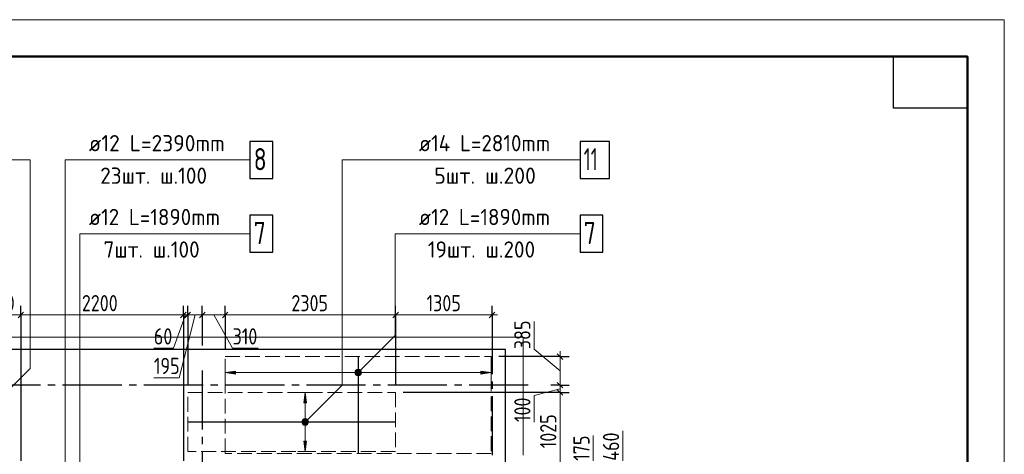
# Model space of a CAD drawing. Header units: millimetres. Extents: x 0 to 43617, y 0 to 29700.
# Tile 16 of 16: x 28680 to 42000, y 23812 to 29700. Entities that reach past the tile are written whole.
import ezdxf

# ---------------------------------------------------------------- set-up
doc = ezdxf.new("R2010")
doc.units = ezdxf.units.MM
doc.linetypes.add('______2', pattern=[270, 200, -70])
doc.linetypes.add('______5', pattern=[1100, 800, -100, 100, -100])
for name, color, linetype, lineweight in [('Standard', 7, 'Continuous', 25), ('ДОП Верх по Х', 7, 'Continuous', 25), ('ЖБ Перекрытие верхний уровень', 7, 'Continuous', 35), ('Оси', 40, '______5', 18), ('Позиционная метка номер позиции', 7, 'Continuous', 13), ('Примечания', 7, 'Continuous', 25)]:
    doc.layers.add(name, color=color, linetype=linetype, lineweight=lineweight)
doc.styles.add('GOST 2.304-81', font='txt')
doc.styles.add('ISOCPEUR', font='txt')

msp = doc.modelspace()

# ---------------------------------------------------------------- hatches: boundary and pattern name
at = {"layer": 'ДОП Верх по Х', "linetype": 'Continuous', "lineweight": 13, "transparency": 33554687}
for points in [[(31600, 24900), (31460, 24920), (31600, 24940)], [(32562, 23990), (32542, 23850), (32522, 23990)]]:
    msp.add_hatch(color=7, dxfattribs=at).paths.add_polyline_path(points, flags=16)
for points in [[(33228, 24901), (33228, 24939), (33222, 24920)], [(33228, 24939), (33241, 24888), (33241, 24952)], [(33228, 24939), (33228, 24901), (33241, 24888)], [(33241, 24952), (33260, 24882), (33260, 24958)], [(33241, 24952), (33241, 24888), (33260, 24882)], [(33260, 24958), (33260, 24882), (33279, 24888)], [(33260, 24958), (33279, 24888), (33279, 24952)], [(33279, 24952), (33279, 24888), (33292, 24901)], [(33279, 24952), (33292, 24901), (33292, 24939)], [(33292, 24939), (33292, 24901), (33297, 24920)], [(34920, 24900), (35060, 24920), (34920, 24940)], [(32562, 24510), (32542, 24650), (32522, 24510)], [(32505, 24250), (32580, 24250), (32575, 24269)], [(32505, 24250), (32575, 24269), (32510, 24269)], [(32510, 24231), (32580, 24250), (32505, 24250)], [(32510, 24269), (32575, 24269), (32561, 24282)], [(32510, 24269), (32561, 24282), (32524, 24282)], [(32510, 24231), (32575, 24231), (32580, 24250)], [(32524, 24282), (32561, 24282), (32542, 24287)], [(32524, 24218), (32575, 24231), (32510, 24231)], [(32524, 24218), (32561, 24218), (32575, 24231)], [(32561, 24218), (32524, 24218), (32542, 24212)]]:
    msp.add_hatch(color=7, dxfattribs=at).paths.add_polyline_path(points)
at = {"layer": 'Позиционная метка номер позиции', "linetype": 'Continuous', "lineweight": 13, "transparency": 33554687}
for points in [[(33217, 24931), (33292, 24888), (33228, 24952)], [(33217, 24909), (33271, 24877), (33217, 24931)], [(33217, 24931), (33271, 24877), (33292, 24888)], [(33228, 24952), (33303, 24909), (33249, 24963)], [(33228, 24952), (33292, 24888), (33303, 24909)], [(33249, 24963), (33303, 24909), (33303, 24931)], [(33249, 24963), (33303, 24931), (33271, 24963)], [(33271, 24963), (33303, 24931), (33292, 24952)], [(33249, 24877), (33217, 24909), (33228, 24888)], [(33217, 24909), (33249, 24877), (33271, 24877)], [(32499, 24261), (32574, 24218), (32511, 24282)], [(32499, 24239), (32554, 24207), (32499, 24261)], [(32499, 24261), (32554, 24207), (32574, 24218)], [(32511, 24282), (32586, 24239), (32531, 24293)], [(32511, 24282), (32574, 24218), (32586, 24239)], [(32531, 24293), (32586, 24239), (32586, 24261)], [(32531, 24293), (32586, 24261), (32554, 24293)], [(32554, 24293), (32586, 24261), (32574, 24282)], [(32531, 24207), (32499, 24239), (32511, 24218)], [(32499, 24239), (32531, 24207), (32554, 24207)]]:
    msp.add_hatch(color=7, dxfattribs=at).paths.add_polyline_path(points)

# ---------------------------------------------------------------- linework, layer by layer
at = {"layer": 'Standard', "color": 7, "linetype": 'Continuous', "lineweight": 25, "transparency": 33554687}
for p, q in [((28732, 25738), (28657, 25663)), ((30932, 25738), (30857, 25663)), ((30991, 25738), (30916, 25663)), ((31188, 25738), (31112, 25663)), ((31497, 25738), (31422, 25663)), ((33803, 25738), (33728, 25663)), ((35108, 25738), (35032, 25663)), ((36027, 25099), (35952, 25174)), ((36027, 24712), (35952, 24787)), ((36027, 24612), (35952, 24687))]:
    msp.add_line(p, q, dxfattribs=at)
at = {"layer": 'Standard', "color": 251, "linetype": 'Continuous', "lineweight": -3, "true_color": 0x656565, "transparency": 33554687}
for p, q in [((28695, 25700), (28695, 25825)), ((30895, 25700), (30895, 25825)), ((30954, 25700), (30954, 25825)), ((31150, 25700), (31150, 25825)), ((31460, 25700), (31460, 25825)), ((33766, 25700), (33766, 25825)), ((35070, 25700), (35070, 25825)), ((28695, 25700), (28695, 25575)), ((30895, 25700), (30895, 25575)), ((30954, 25700), (30954, 25575)), ((31150, 25700), (31150, 25575)), ((31460, 25700), (31460, 25575)), ((33766, 25700), (33766, 25575)), ((35070, 25700), (35070, 25575)), ((35070, 25700), (35070, 25700)), ((35990, 25137), (35865, 25137)), ((35990, 25137), (36115, 25137)), ((35990, 24750), (35865, 24750)), ((35990, 24650), (35865, 24650)), ((35990, 24750), (36115, 24750)), ((35990, 24750), (35990, 24750)), ((35990, 24650), (36115, 24650))]:
    msp.add_line(p, q, dxfattribs=at)
at = {"layer": 'Standard', "color": 7, "linetype": 'Continuous', "lineweight": 13, "transparency": 33554687}
for p, q in [((28695, 25700), (28147, 25700)), ((30895, 25700), (28695, 25700)), ((30924, 25700), (30761, 25250)), ((31052, 25700), (30839, 24850)), ((30954, 25700), (30895, 25700)), ((31150, 25700), (30954, 25700)), ((31460, 25700), (31150, 25700)), ((31305, 25700), (31560, 25250)), ((35070, 25700), (35145, 25700)), ((35640, 25237), (35640, 25612)), ((30761, 25250), (30495, 25250)), ((31560, 25250), (31904, 25250)), ((35990, 24943), (35640, 25237)), ((35990, 25137), (35990, 25212)), ((35990, 24750), (35990, 25137)), ((30839, 24850), (30495, 24850)), ((35990, 24700), (35640, 24610)), ((35990, 24650), (35990, 24750)), ((35990, 23625), (35990, 24650)), ((35640, 24610), (35640, 24250)), ((36840, 23725), (36840, 24132)), ((36440, 23725), (36440, 24069))]:
    msp.add_line(p, q, dxfattribs=at)
msp.add_lwpolyline([(0, 0), (42000, 0), (42000, 29700), (0, 29700), (0, 0)], close=True, dxfattribs=at)
at = {"layer": 'Standard', "color": 7, "linetype": 'Continuous', "lineweight": 50, "transparency": 33554687}
msp.add_lwpolyline([(2000, 29200), (41500, 29200), (41500, 500), (2000, 500), (2000, 29200)], close=True, dxfattribs=at)
at = {"layer": 'Standard', "color": 7, "linetype": 'Continuous', "lineweight": 25, "transparency": 33554687}
msp.add_lwpolyline([(41500, 29200), (41500, 28500), (40500, 28500), (40500, 29200), (41500, 29200)], close=True, dxfattribs=at)
at = {"layer": 'Standard', "color": 251, "linetype": 'Continuous', "lineweight": -3, "true_color": 0x656565, "transparency": 33554687}
for points in [[(28695, 25700), (28695, 25400), (28695, 25400), (28695, 25342), (28695, 25342), (28695, 23725)], [(30895, 25700), (30895, 25528), (30895, 25528), (30895, 25493), (30895, 25493), (30895, 25320), (30895, 25320), (30895, 24967), (30895, 24967), (30895, 23725)], [(30954, 25700), (30954, 25531), (30954, 25531), (30954, 25497), (30954, 25497), (30954, 25327), (30954, 25327), (30954, 24980), (30954, 24980), (30954, 24750)], [(31150, 25700), (31150, 25543), (31150, 25543), (31150, 25511), (31150, 25511), (31150, 25351), (31150, 25351), (31150, 25287)], [(31460, 25700), (31460, 25561), (31460, 25561), (31460, 25532), (31460, 25532), (31460, 25389), (31460, 25389), (31460, 25237)], [(33766, 25700), (33766, 25695), (33766, 25695), (33766, 25691), (33766, 25691), (33766, 25670), (33766, 25670), (33766, 25651), (33766, 25651), (33766, 25628), (33766, 25628), (33766, 24750)], [(35990, 25137), (35631, 25137), (35631, 25137), (35160, 25137)], [(35990, 24650), (35687, 24650), (35687, 24650), (33866, 24650)]]:
    msp.add_lwpolyline(points, dxfattribs=at)
at = {"layer": 'Standard', "color": 7, "linetype": 'Continuous', "lineweight": 13, "transparency": 33554687}
for points in [[(33766, 25700), (33754, 25700), (33754, 25700), (33506, 25700), (33506, 25700), (33402, 25700), (33402, 25700), (31460, 25700)], [(35070, 25700), (33904, 25700), (33904, 25700), (33846, 25700), (33846, 25700), (33766, 25700)]]:
    msp.add_lwpolyline(points, dxfattribs=at)
at = {"layer": 'Standard', "color": 254, "linetype": 'Continuous', "lineweight": 25, "true_color": 0xc4c4ff, "transparency": 33554687}
msp.add_lwpolyline([(5701, 21719), (35254, 21719), (35254, 25231), (5701, 25231), (5701, 21719)], dxfattribs=at)
at = {"layer": 'ДОП Верх по Х', "color": 7, "linetype": 'Continuous', "lineweight": 13, "transparency": 33554687}
for p, q in [((29595, 27800), (31659, 27800)), ((34060, 27800), (36124, 27800)), ((29595, 26800), (31593, 26800)), ((34060, 26800), (36058, 26800))]:
    msp.add_line(p, q, dxfattribs=at)
at = {"layer": 'ДОП Верх по Х', "color": 7, "linetype": 'Continuous', "lineweight": 25, "transparency": 33554687}
for p, q in [((33260, 25131), (33260, 23831)), ((33759, 24250), (30961, 24250))]:
    msp.add_line(p, q, dxfattribs=at)
at = {"layer": 'ДОП Верх по Х', "color": 251, "linetype": 'Continuous', "lineweight": 13, "true_color": 0x494949, "transparency": 33554687}
for p, q in [((31460, 24920), (31460, 25020)), ((31460, 24920), (31600, 24940)), ((31600, 24900), (31460, 24920)), ((31460, 24920), (31460, 24820)), ((31460, 24920), (31460, 24920)), ((31600, 24940), (31600, 24900)), ((31600, 24920), (33230, 24920)), ((33260, 24958), (33260, 24958)), ((33290, 24920), (34920, 24920)), ((35060, 24920), (34920, 24940)), ((34920, 24940), (34920, 24900)), ((34920, 24900), (35060, 24920)), ((35060, 24920), (35060, 25020)), ((35060, 24920), (35060, 24820)), ((35060, 24920), (35060, 24920)), ((33260, 24882), (33260, 24882)), ((32542, 24650), (32442, 24650)), ((32542, 24650), (32522, 24510)), ((32562, 24510), (32542, 24650)), ((32542, 24650), (32642, 24650)), ((32542, 24650), (32542, 24650)), ((32522, 24510), (32562, 24510)), ((32542, 24280), (32542, 24510)), ((32505, 24250), (32505, 24250)), ((32580, 24250), (32580, 24250)), ((32542, 23990), (32542, 24220)), ((32542, 23850), (32522, 23990)), ((32522, 23990), (32562, 23990)), ((32562, 23990), (32542, 23850)), ((32542, 23850), (32442, 23850)), ((32542, 23850), (32642, 23850)), ((32542, 23850), (32542, 23850))]:
    msp.add_line(p, q, dxfattribs=at)
at = {"layer": 'ДОП Верх по Х', "color": 7, "linetype": 'Continuous', "lineweight": 25, "transparency": 33554687}
for points in [[(31795, 27550), (32105, 27550), (32105, 28050), (31795, 28050), (31795, 27550)], [(36260, 27550), (36660, 27550), (36660, 28050), (36260, 28050), (36260, 27550)], [(31795, 26550), (32105, 26550), (32105, 27050), (31795, 27050), (31795, 26550)], [(36260, 26550), (36570, 26550), (36570, 27050), (36260, 27050), (36260, 26550)]]:
    msp.add_lwpolyline(points, dxfattribs=at)
at = {"layer": 'ДОП Верх по Х', "color": 251, "linetype": 'Continuous', "lineweight": 13, "true_color": 0x494949, "transparency": 33554687}
for centre in [(33260, 24920), (32542, 24250)]:
    msp.add_circle(centre, 37.5, dxfattribs=at)
at = {"layer": 'ЖБ Перекрытие верхний уровень', "color": 7, "linetype": 'Continuous', "lineweight": 18, "transparency": 33554687}
for p, q in [((35490, 25400), (26810, 25400)), ((35490, 23800), (35490, 25400))]:
    msp.add_line(p, q, dxfattribs=at)
at = {"layer": 'Оси', "color": 8, "linetype": '______5', "lineweight": -3, "transparency": 33554687}
for p, q in [((35070, 25700), (35070, 15450)), ((31150, 24950), (31150, 15450)), ((35560, 24750), (3600, 24750))]:
    msp.add_line(p, q, dxfattribs=at)
at = {"layer": 'Позиционная метка номер позиции', "color": 7, "linetype": 'Continuous', "lineweight": 13, "transparency": 33554687}
for p, q in [((33228, 24952), (33228, 24952)), ((33292, 24952), (33292, 24952)), ((33228, 24888), (33228, 24888)), ((33292, 24888), (33292, 24888)), ((32511, 24282), (32511, 24282)), ((32574, 24282), (32574, 24282)), ((32511, 24218), (32511, 24218)), ((32574, 24218), (32574, 24218))]:
    msp.add_line(p, q, dxfattribs=at)
for points in [[(27937, 24090), (28820, 24973), (28820, 27800), (25640, 27800)], [(28895, 22719), (29295, 23119), (29295, 27800), (31795, 27800)], [(32542, 24250), (33042, 24750), (33042, 27800), (36260, 27800)], [(29933, 23090), (29495, 23528), (29495, 26800), (31795, 26800)], [(33260, 24920), (33760, 25420), (33760, 26800), (36260, 26800)]]:
    msp.add_lwpolyline(points, dxfattribs=at)
for centre in [(33260, 24920), (32542, 24250)]:
    msp.add_circle(centre, 45, dxfattribs=at)
at = {"layer": 'Примечания', "color": 7, "linetype": '______2', "lineweight": 18, "transparency": 33554687}
for p, q in [((31460, 23825), (31460, 25137)), ((31460, 25137), (35060, 25137)), ((35060, 25137), (35060, 23825)), ((30954, 23850), (30954, 24650)), ((30954, 24650), (33766, 24650)), ((33766, 24650), (33766, 23850)), ((33766, 23850), (30954, 23850)), ((35060, 23825), (31460, 23825))]:
    msp.add_line(p, q, dxfattribs=at)

# ---------------------------------------------------------------- texts
at = {"layer": 'Standard', "color": 7, "linetype": 'Continuous', "lineweight": 25, "transparency": 33554687, "char_height": 220, "attachment_point": 7, "style": 'GOST 2.304-81'}
for s, insert, width in [('550', (28233, 25750), 500.81), ('2200', (29521, 25750), 672.62), ('2305', (32355, 25750), 641.48), ('1305', (34184, 25750), 594.59), ('60', (30495, 25300), 391.31), ('310', (31560, 25300), 469.51), ('195', (30495, 24900), 469.5)]:
    msp.add_mtext(s, dxfattribs=dict(at, insert=insert, width=width))
at = {"layer": 'Standard', "color": 7, "linetype": 'Continuous', "lineweight": 25, "transparency": 33554687, "char_height": 220, "attachment_point": 7, "rotation": 90, "style": 'GOST 2.304-81'}
for s, insert, width in [('385', (35590, 25237), 500.81), ('100', (35590, 24250), 485.09), ('1025', (35940, 23895), 610.17), ('175', (36390, 23725), 469.51), ('460', (36790, 23725), 531.97)]:
    msp.add_mtext(s, dxfattribs=dict(at, insert=insert, width=width))
at = {"layer": 'ДОП Верх по Х', "color": 7, "linetype": 'Continuous', "lineweight": 13, "transparency": 33554687, "attachment_point": 7, "style": 'ISOCPEUR'}
for s, insert, char_height, width in [('\\W0.96;ø12 L=2390mm ', (29615, 27917), 220, 2150.52), ('\\W0.94;ø14 L=2810mm ', (34080, 27917), 220, 2126.5), ('\\W0.78;8', (31845, 27660), 300, 326.41), ('\\W0.63;11', (36310, 27660), 300, 393.75), ('\\W0.95;23шт. ш.100 ', (29769, 27477), 220, 1819.9), ('\\W0.97;5шт. ш.200 ', (34289, 27477), 220, 1712.32), ('\\W0.94;ø12 L=1890mm ', (29615, 26917), 220, 2104.38), ('\\W0.94;ø12 L=1890mm ', (34080, 26917), 220, 2104.38), ('\\W0.78;7', (31845, 26660), 300, 326.41), ('\\W0.78;7', (36310, 26660), 300, 326.4), ('\\W0.95;7шт. ш.100 ', (29813, 26477), 220, 1665.52), ('\\W0.95;19шт. ш.200 ', (34201, 26477), 220, 1819.9)]:
    msp.add_mtext(s, dxfattribs=dict(at, insert=insert, char_height=char_height, width=width))

doc.saveas('drawing.dxf')
